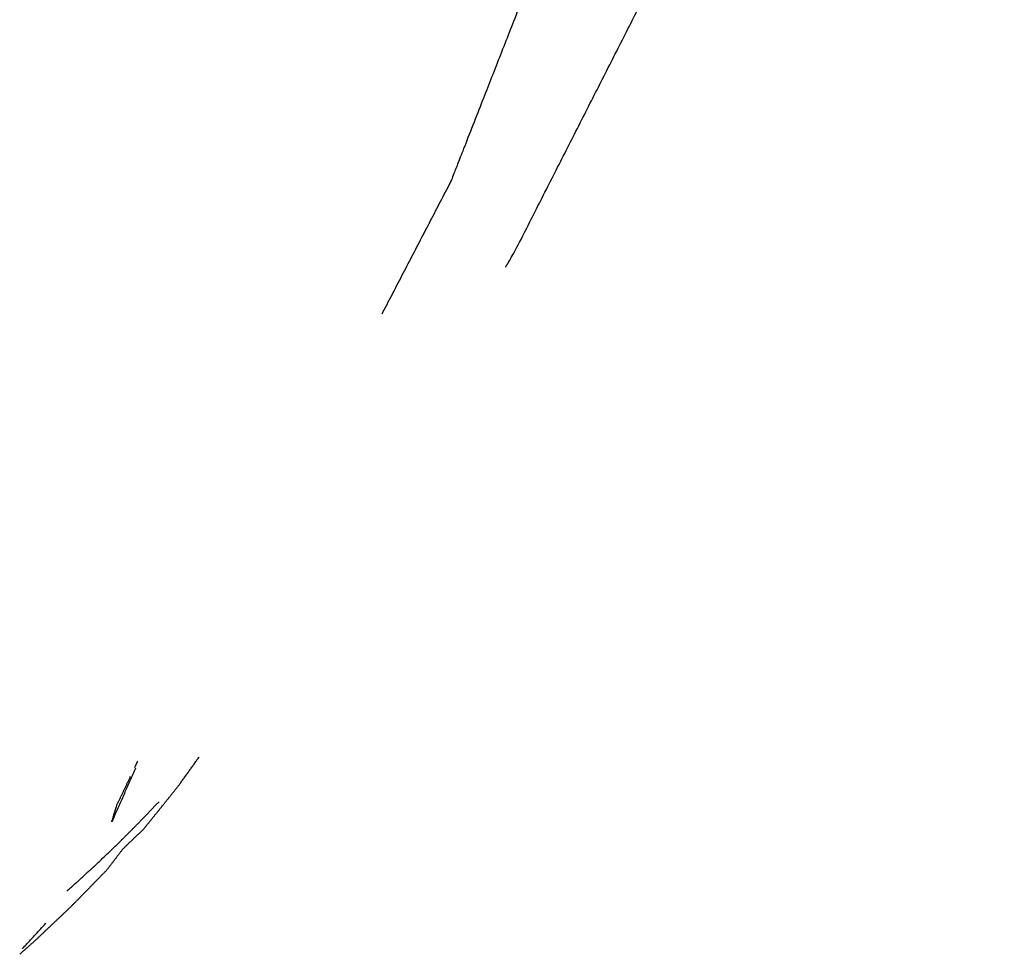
# Model space of a CAD drawing. Header units: millimetres. Extents: x -516 to 517, y -558 to 558.
# Tile 219 of 256: x 500 to 511, y -497 to -486. Entities that reach past the tile are written whole.
import ezdxf

# ---------------------------------------------------------------- set-up
doc = ezdxf.new("R2010")
doc.units = ezdxf.units.MM
doc.layers.add('Tressé - Pouf', color=7, linetype='Continuous', true_color=0x000000)

msp = doc.modelspace()

# ---------------------------------------------------------------- linework, layer by layer
at = {"layer": 'Tressé - Pouf', "color": 18, "lineweight": -3, "true_color": 0x000000}
for points, knots in [([(509.26, -472.364), (508.998, -473.811), (508.735, -475.258), (508.695, -475.343), (508.655, -475.428), (507.832, -478.537), (507.008, -481.646), (505.797, -484.73), (504.586, -487.815), (504.193, -488.57), (503.8, -489.326)], [1686.74799, 1686.74799, 1686.74799, 1687, 1687, 1688, 1688, 1689, 1689, 1690, 1690, 1690.291467, 1690.291467, 1690.291467]), ([(505.215, -488.787), (505.264, -488.704), (505.314, -488.62), (506.465, -486.355), (507.616, -484.09), (508.682, -481.197), (509.748, -478.304), (510.327, -475.762), (510.907, -473.221)], [843.929626, 843.929626, 843.929626, 844, 844, 845, 845, 846, 846, 846.854845, 846.854845, 846.854845]), ([(500.848, -495.427), (500.965, -495.315), (501.081, -495.204), (501.281, -494.957), (501.48, -494.709), (501.599, -494.543), (501.718, -494.377)], [835.782859, 835.782859, 835.782859, 836, 836, 837, 837, 837.619415, 837.619415, 837.619415]), ([(500.989, -494.509), (500.853, -494.817), (500.717, -495.125), (500.747, -495.026), (500.778, -494.927), (500.856, -494.764), (500.934, -494.6)], [-0.637138, -0.637138, -0.637138, 0, 0, 1, 1, 1.425273, 1.425273, 1.425273]), ([(500.206, -495.91), (500.247, -495.875), (500.287, -495.839), (500.414, -495.723), (500.541, -495.606), (500.668, -495.485), (500.796, -495.363), (500.911, -495.247), (501.027, -495.131), (501.142, -495.011), (501.258, -494.89)], [10.679863, 10.679863, 10.679863, 11, 11, 12, 12, 13, 13, 14, 14, 15, 15, 15]), ([(500.848, -495.426), (500.754, -495.549), (500.66, -495.672), (500.461, -495.876), (500.261, -496.08), (500.053, -496.277), (499.846, -496.474), (499.757, -496.553), (499.668, -496.632)], [866.685554, 866.685554, 866.685554, 867, 867, 868, 868, 869, 869, 869.436128, 869.436128, 869.436128])]:
    msp.add_open_spline(points, degree=2, knots=knots, dxfattribs=at)
for points in [[(500.981, -494.5), (500.999, -494.463), (501.016, -494.426)], [(499.699, -496.568), (499.834, -496.422), (499.968, -496.276)]]:
    msp.add_open_spline(points, degree=2, dxfattribs=at)

doc.saveas('drawing.dxf')
